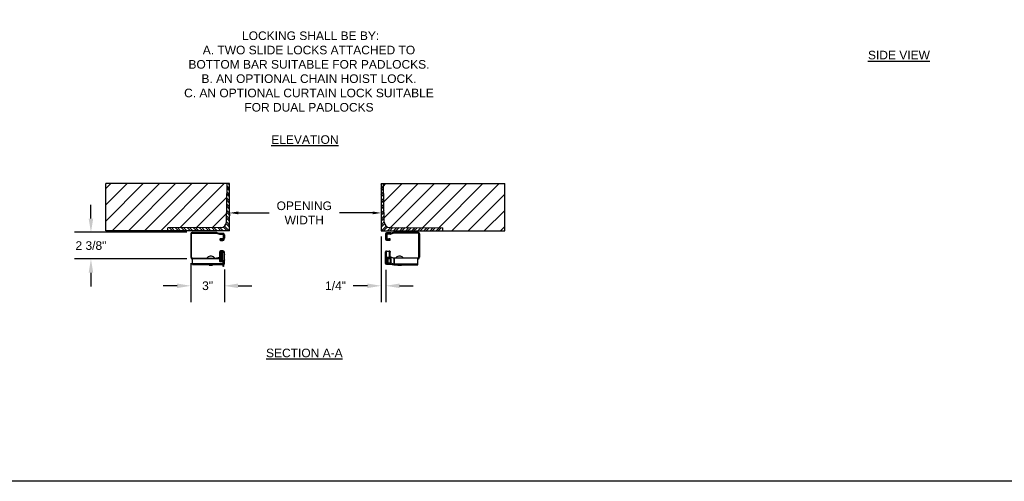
# Model space of a CAD drawing. Header units: inches. Extents: x 170 to 197.4, y 234.4 to 247.7.
# Tile 2 of 21: x 176.1 to 186.9, y 234.4 to 239.5. Entities that reach past the tile are written whole.
import ezdxf

# ---------------------------------------------------------------- set-up
doc = ezdxf.new("R2010")
doc.units = ezdxf.units.IN
doc.header["$LTSCALE"] = 0.25
doc.header["$MEASUREMENT"] = 0
doc.layers.add('780CD', color=7, linetype='Continuous')
doc.layers.add('ANNOTATIONS', color=1, linetype='Continuous')
doc.styles.add('ARIAL', font='arial.ttf', dxfattribs={"height": 0.09375})
doc.styles.get("Standard").update_dxf_attribs({"font": 'romans.shx'})
doc.dimstyles.new('DIMSTYLE_4', dxfattribs={"dimtxt": 0.0781, "dimasz": 0.15, "dimexe": 0.18, "dimexo": 0.0625, "dimgap": 0.09, "dimtad": 0, "dimtih": 1, "dimtoh": 1, "dimdec": 5, "dimlfac": 8, "dimzin": 4, "dimdsep": 46, "dimtxsty": 'Standard', "dimcen": 0.09, "dimadec": 0, "dimazin": 0, "dimtp": 0.03125, "dimtm": 0.03125, "dimtfac": 1, "dimtdec": 5, "dimtofl": 0, "dimtmove": 0, "dimatfit": 3, "dimfxl": 1, "dimtolj": 1, "dimtzin": 4, "dimarcsym": 0})
doc.dimstyles.new('DIMSTYLE_5', dxfattribs={"dimtxt": 0.0625, "dimasz": 0.15, "dimexe": 0.18, "dimexo": 0.0625, "dimgap": 0.09, "dimtad": 0, "dimtih": 1, "dimtoh": 1, "dimdec": 5, "dimlfac": 8, "dimzin": 4, "dimdsep": 46, "dimtxsty": 'Standard', "dimcen": 0.09, "dimadec": 0, "dimazin": 0, "dimtp": 0.03125, "dimtm": 0.03125, "dimtfac": 1, "dimtdec": 5, "dimtofl": 0, "dimtmove": 0, "dimatfit": 3, "dimfxl": 1, "dimtolj": 1, "dimtzin": 4, "dimarcsym": 0})
doc.dimstyles.new('STANDARD$0', dxfattribs={"dimtxt": 0.09375, "dimasz": 0.09375, "dimexe": 0.03125, "dimexo": 0.046875, "dimgap": 0.09, "dimtad": 0, "dimtih": 1, "dimtoh": 1, "dimdec": 4, "dimzin": 0, "dimdsep": 46, "dimtxsty": 'ARIAL', "dimcen": 0.09, "dimadec": 0, "dimazin": 0, "dimtfac": 1, "dimtdec": 4, "dimtofl": 0, "dimtmove": 0, "dimatfit": 1, "dimfxl": 1, "dimtolj": 1, "dimtzin": 0, "dimarcsym": 0})
pattern_1 = [(45, (-4.3017, -14.44342), (-0.08838835, 0.08838835), [])]

# ---------------------------------------------------------------- blocks, each defined once
blk = doc.blocks.new('*D1')
at = {"layer": 'ANNOTATIONS', "color": 0, "lineweight": -2, "transparency": 16777216}
for p, q in [((180.082, 237.12), (180.082, 236.402)), ((180.134, 236.756), (180.134, 236.402)), ((179.932, 236.582), (179.778, 236.582)), ((180.284, 236.582), (180.434, 236.582))]:
    blk.add_line(p, q, dxfattribs=at)
at = {"layer": 'ANNOTATIONS', "color": 0, "transparency": 16777216}
for points in [[(179.932, 236.607), (179.932, 236.557), (180.082, 236.582)], [(180.284, 236.607), (180.284, 236.557), (180.134, 236.582)]]:
    blk.add_solid(points, dxfattribs=at)
at = {"layer": 'defpoints', "color": 0, "transparency": 16777216}
for p in [(180.082, 237.183), (180.134, 236.819), (180.134, 236.582)]:
    blk.add_point(p, dxfattribs=at)
at = {"layer": 'ANNOTATIONS', "color": 0, "transparency": 16777216, "insert": (179.584, 236.582), "char_height": 0.0938, "attachment_point": 5, "style": 'ARIAL'}
blk.add_mtext('\\A1;1/4"', dxfattribs=at)
blk = doc.blocks.new('*D2')
at = {"layer": 'ANNOTATIONS', "color": 0, "lineweight": -2, "transparency": 16777216}
for p, q in [((176.911, 237.317), (176.911, 237.467)), ((177.958, 237.167), (176.731, 237.167)), ((177.958, 236.875), (176.731, 236.875)), ((176.911, 236.725), (176.911, 236.575))]:
    blk.add_line(p, q, dxfattribs=at)
at = {"layer": 'ANNOTATIONS', "color": 0, "transparency": 16777216}
for points in [[(176.886, 237.317), (176.936, 237.317), (176.911, 237.167)], [(176.886, 236.725), (176.936, 236.725), (176.911, 236.875)]]:
    blk.add_solid(points, dxfattribs=at)
at = {"layer": 'defpoints', "color": 0, "transparency": 16777216}
for p in [(178.021, 237.167), (176.911, 236.875), (178.021, 236.875)]:
    blk.add_point(p, dxfattribs=at)
at = {"layer": 'ANNOTATIONS', "color": 0, "transparency": 16777216, "insert": (176.911, 237.021), "char_height": 0.0938, "attachment_point": 5, "style": 'ARIAL'}
blk.add_mtext('\\A1;2 3/8"', dxfattribs=at)
blk = doc.blocks.new('*D3')
at = {"layer": 'ANNOTATIONS', "color": 0, "lineweight": -2, "transparency": 16777216}
for p, q in [((178.002, 236.831), (178.002, 236.402)), ((178.369, 236.762), (178.369, 236.402)), ((177.852, 236.582), (177.702, 236.582)), ((178.519, 236.582), (178.669, 236.582))]:
    blk.add_line(p, q, dxfattribs=at)
at = {"layer": 'ANNOTATIONS', "color": 0, "transparency": 16777216}
for points in [[(177.852, 236.607), (177.852, 236.557), (178.002, 236.582)], [(178.519, 236.607), (178.519, 236.557), (178.369, 236.582)]]:
    blk.add_solid(points, dxfattribs=at)
at = {"layer": 'defpoints', "color": 0, "transparency": 16777216}
for p in [(178.002, 236.893), (178.369, 236.824), (178.369, 236.582)]:
    blk.add_point(p, dxfattribs=at)
at = {"layer": 'ANNOTATIONS', "color": 0, "transparency": 16777216, "insert": (178.186, 236.582), "char_height": 0.0938, "attachment_point": 5, "style": 'ARIAL'}
blk.add_mtext('\\A1;3"', dxfattribs=at)
blk = doc.blocks.new('*D4')
at = {"layer": 'ANNOTATIONS', "color": 0, "lineweight": -2, "transparency": 16777216}
for p, q in [((178.426, 237.38), (178.426, 237.347)), ((178.52, 237.378), (178.858, 237.378)), ((179.988, 237.378), (179.627, 237.378)), ((180.082, 237.38), (180.082, 237.347))]:
    blk.add_line(p, q, dxfattribs=at)
at = {"layer": 'ANNOTATIONS', "color": 0, "transparency": 16777216}
for points in [[(178.52, 237.394), (178.52, 237.363), (178.426, 237.378)], [(179.988, 237.394), (179.988, 237.363), (180.082, 237.378)]]:
    blk.add_solid(points, dxfattribs=at)
at = {"layer": 'defpoints', "color": 0, "transparency": 16777216}
for p in [(178.426, 237.427), (180.082, 237.427), (180.082, 237.378)]:
    blk.add_point(p, dxfattribs=at)
at = {"layer": 'ANNOTATIONS', "color": 0, "transparency": 16777216, "insert": (179.242, 237.378), "char_height": 0.09375, "attachment_point": 5, "style": 'ARIAL'}
blk.add_mtext('\\A1;OPENING \\PWIDTH', dxfattribs=at)

msp = doc.modelspace()

# ---------------------------------------------------------------- hatches: boundary and pattern name
at = {"layer": '780CD'}
h = msp.add_hatch(dxfattribs=at)
h.set_pattern_fill('ANSI31', color=256, style=0)
h.set_pattern_definition(pattern_1)
h.paths.add_polyline_path([(177.07438, 237.69845), (177.07438, 237.18288), (177.75034, 237.18288), (177.75009, 237.2143), (178.33151, 237.21895, 0.40557336), (178.39102, 237.27765), (178.40011, 237.69845)])
h = msp.add_hatch(dxfattribs=at)
h.set_pattern_fill('ANSI31', color=256, style=0)
h.set_pattern_definition(pattern_1)
h.paths.add_polyline_path([(180.10786, 237.69845), (180.11695, 237.27765, 0.40557336), (180.17645, 237.21895), (180.75788, 237.2143), (180.75763, 237.18288), (181.43359, 237.18288), (181.43359, 237.69845)])

# ---------------------------------------------------------------- linework, layer by layer
for p, q in [((178.4263, 237.69845), (177.07438, 237.69845)), ((177.07438, 237.18288), (177.07438, 237.69845)), ((178.39102, 237.27765), (178.40011, 237.69845)), ((178.4263, 237.6851), (178.41296, 237.69845)), ((178.4263, 237.18288), (178.4263, 237.69845)), ((180.08166, 237.69845), (180.08166, 237.18288)), ((180.08166, 237.6851), (180.095, 237.69845)), ((180.08166, 237.69845), (181.43359, 237.69845)), ((180.11695, 237.27765), (180.10786, 237.69845)), ((181.43359, 237.18288), (181.43359, 237.69845)), ((178.4263, 237.57596), (178.39807, 237.60419)), ((178.4263, 237.61881), (178.39898, 237.64614)), ((178.4263, 237.64225), (178.39948, 237.66908)), ((180.08166, 237.64225), (180.10849, 237.66908)), ((180.08166, 237.61881), (180.10899, 237.64614)), ((180.08166, 237.57596), (180.10989, 237.60419)), ((178.4263, 237.48623), (178.39618, 237.51636)), ((178.4263, 237.50967), (178.39667, 237.5393)), ((178.4263, 237.55252), (178.39758, 237.58125)), ((180.08166, 237.55252), (180.11039, 237.58125)), ((180.08166, 237.50967), (180.11129, 237.5393)), ((180.08166, 237.48623), (180.11179, 237.51636)), ((178.4263, 237.35365), (178.39337, 237.38658)), ((178.4263, 237.37709), (178.39387, 237.40952)), ((178.4263, 237.41994), (178.39477, 237.45147)), ((178.4263, 237.44338), (178.39527, 237.47441)), ((180.08166, 237.44338), (180.1127, 237.47441)), ((180.08166, 237.41994), (180.11319, 237.45147)), ((180.08166, 237.37709), (180.1141, 237.40952)), ((180.08166, 237.35365), (180.11459, 237.38658)), ((178.4263, 237.2445), (178.39107, 237.27974)), ((178.4263, 237.28736), (178.39197, 237.32169)), ((178.4263, 237.31079), (178.39247, 237.34463)), ((180.08166, 237.31079), (180.1155, 237.34463)), ((180.08166, 237.28736), (180.116, 237.32169)), ((180.08166, 237.2445), (180.1169, 237.27974)), ((178.4263, 237.18288), (177.07438, 237.18288)), ((178.33151, 237.21895), (177.75009, 237.2143)), ((177.75034, 237.18288), (177.75009, 237.2143)), ((177.75872, 237.18288), (177.75027, 237.19133)), ((177.80158, 237.18288), (177.76999, 237.21446)), ((177.82501, 237.18288), (177.79325, 237.21465)), ((177.86787, 237.18288), (177.83576, 237.21499)), ((177.89131, 237.18288), (177.85901, 237.21517)), ((177.93416, 237.18288), (177.90153, 237.21551)), ((177.9576, 237.18288), (177.92478, 237.2157)), ((178.00045, 237.18288), (177.96729, 237.21604)), ((178.02389, 237.18288), (177.99054, 237.21623)), ((178.021, 237.16675), (178.021, 237.15737)), ((178.021, 237.16675), (178.28196, 237.16675)), ((178.021, 237.15737), (178.28196, 237.15737)), ((178.06674, 237.18288), (178.03306, 237.21657)), ((178.09018, 237.18288), (178.05631, 237.21675)), ((178.13303, 237.18288), (178.09882, 237.21709)), ((178.15647, 237.18288), (178.12207, 237.21728)), ((178.19932, 237.18288), (178.16459, 237.21762)), ((178.22276, 237.18288), (178.18784, 237.2178)), ((178.26562, 237.18288), (178.23035, 237.21814)), ((178.28905, 237.18288), (178.25361, 237.21833)), ((178.28196, 237.16675), (178.28196, 237.15737)), ((178.28758, 237.16589), (178.28477, 237.15694)), ((178.28477, 237.15694), (178.31448, 237.14761)), ((178.28758, 237.16589), (178.31729, 237.15656)), ((178.33191, 237.18288), (178.29612, 237.21867)), ((178.31729, 237.15656), (178.31448, 237.14761)), ((178.35534, 237.18288), (178.31937, 237.21885)), ((178.3201, 237.15612), (178.3201, 237.14675)), ((178.3201, 237.15612), (178.35069, 237.15612)), ((178.35069, 237.15612), (178.35069, 237.14675)), ((178.35506, 237.15425), (178.35506, 237.09848)), ((178.36006, 237.15425), (178.35506, 237.15425)), ((178.3982, 237.18288), (178.35647, 237.22461)), ((178.36006, 237.0995), (178.36006, 237.15425)), ((178.42164, 237.18288), (178.37064, 237.23388)), ((178.4263, 237.22107), (178.38781, 237.25956)), ((180.08166, 237.22107), (180.12015, 237.25956)), ((180.08166, 237.18288), (181.43359, 237.18288)), ((180.08633, 237.18288), (180.13733, 237.23388)), ((180.10977, 237.18288), (180.1515, 237.22461)), ((180.18944, 237.15975), (180.14006, 237.15975)), ((180.14006, 237.15475), (180.18944, 237.15475)), ((180.15262, 237.18288), (180.18859, 237.21885)), ((180.18441, 237.15612), (180.15381, 237.15612)), ((180.15381, 237.15612), (180.15381, 237.14675)), ((180.17606, 237.18288), (180.21185, 237.21867)), ((180.17645, 237.21895), (180.75788, 237.2143)), ((180.18441, 237.15612), (180.18441, 237.14675)), ((180.21692, 237.16589), (180.18722, 237.15656)), ((180.18722, 237.15656), (180.19003, 237.14761)), ((180.18944, 237.15475), (180.18944, 237.15975)), ((180.21973, 237.15694), (180.19003, 237.14761)), ((180.21692, 237.16589), (180.21973, 237.15694)), ((180.21891, 237.18288), (180.25436, 237.21833)), ((180.4835, 237.16675), (180.22254, 237.16675)), ((180.22254, 237.16675), (180.22254, 237.15737)), ((180.4835, 237.15737), (180.22254, 237.15737)), ((180.24235, 237.18288), (180.27761, 237.21814)), ((180.2852, 237.18288), (180.32013, 237.2178)), ((180.30864, 237.18288), (180.34338, 237.21762)), ((180.3515, 237.18288), (180.38589, 237.21728)), ((180.37493, 237.18288), (180.40914, 237.21709)), ((180.41779, 237.18288), (180.45166, 237.21675)), ((180.44122, 237.18288), (180.47491, 237.21657)), ((180.4835, 237.16675), (180.4835, 237.15737)), ((180.48408, 237.18288), (180.51742, 237.21623)), ((180.50752, 237.18288), (180.54068, 237.21604)), ((180.55037, 237.18288), (180.58319, 237.2157)), ((180.57381, 237.18288), (180.60644, 237.21551)), ((180.61666, 237.18288), (180.64896, 237.21517)), ((180.6401, 237.18288), (180.67221, 237.21499)), ((180.68295, 237.18288), (180.71472, 237.21465)), ((180.70639, 237.18288), (180.73797, 237.21446)), ((180.74924, 237.18288), (180.75769, 237.19133)), ((180.75763, 237.18288), (180.75788, 237.2143)), ((178.00225, 237.148), (178.00225, 236.8935)), ((178.00225, 237.148), (178.01163, 237.148)), ((178.01163, 236.8935), (178.01163, 237.148)), ((178.3201, 237.14675), (178.35069, 237.14675)), ((178.32236, 237.07975), (178.32423, 237.07975)), ((178.34963, 237.0935), (178.32457, 237.09569)), ((178.32686, 237.08475), (178.32686, 237.08975)), ((178.32686, 237.08975), (178.35031, 237.08975)), ((178.35756, 237.08475), (178.32686, 237.08475)), ((178.32798, 237.07975), (178.33282, 237.07975)), ((178.33194, 237.08475), (178.33194, 237.09412)), ((178.35069, 237.09412), (178.33194, 237.09412)), ((178.33657, 237.07975), (178.34141, 237.07975)), ((178.34516, 237.07975), (178.34999, 237.07975)), ((178.35069, 237.08475), (178.35069, 237.09412)), ((178.35374, 237.07975), (178.35756, 237.07975)), ((178.36944, 237.13737), (178.36006, 237.13737)), ((178.36944, 237.1035), (178.36006, 237.1035)), ((178.36944, 237.13737), (178.36944, 237.1035)), ((180.13006, 237.14975), (180.13006, 237.08975)), ((180.13506, 237.08975), (180.13506, 237.14975)), ((180.13506, 237.13737), (180.14444, 237.13737)), ((180.13506, 237.1035), (180.14444, 237.1035)), ((180.1735, 237.08475), (180.14006, 237.08475)), ((180.14006, 237.07975), (180.1735, 237.07975)), ((180.14444, 237.13737), (180.14444, 237.1035)), ((180.18441, 237.14675), (180.15381, 237.14675)), ((180.15381, 237.09412), (180.17256, 237.09412)), ((180.15381, 237.08475), (180.15381, 237.09412)), ((180.1735, 237.09662), (180.16631, 237.09662)), ((180.16631, 237.09662), (180.16631, 237.09162)), ((180.16631, 237.09162), (180.1735, 237.09162)), ((180.17256, 237.08475), (180.17256, 237.09412)), ((180.50225, 237.148), (180.49288, 237.148)), ((180.49288, 236.8935), (180.49288, 237.148)), ((180.50225, 237.148), (180.50225, 236.8935)), ((178.31811, 236.85152), (178.31811, 236.95425)), ((178.32236, 236.96175), (178.32236, 236.85801)), ((178.32236, 236.95051), (178.32423, 236.95051)), ((178.32437, 236.96247), (178.32423, 236.96175)), ((178.32423, 236.96175), (178.32423, 236.85801)), ((178.32704, 236.95192), (178.32798, 236.95051)), ((178.32798, 236.96175), (178.32798, 236.85801)), ((178.33282, 236.96175), (178.32798, 236.96175)), ((178.32798, 236.95051), (178.33282, 236.95051)), ((178.33282, 236.95675), (178.33194, 236.95675)), ((178.33296, 236.96247), (178.33282, 236.96175)), ((178.33282, 236.96175), (178.33282, 236.85801)), ((178.33282, 236.95051), (178.33376, 236.95192)), ((178.33376, 236.95192), (178.33563, 236.95192)), ((178.33563, 236.95192), (178.33657, 236.95051)), ((178.33657, 236.96175), (178.33657, 236.85801)), ((178.34141, 236.96175), (178.33657, 236.96175)), ((178.34141, 236.95675), (178.33657, 236.95675)), ((178.33657, 236.95051), (178.34141, 236.95051)), ((178.34155, 236.96247), (178.34141, 236.96175)), ((178.34141, 236.96175), (178.34141, 236.85801)), ((178.34141, 236.95051), (178.34234, 236.95192)), ((178.34234, 236.95192), (178.34422, 236.95192)), ((178.34422, 236.95192), (178.34516, 236.95051)), ((178.34516, 236.96175), (178.34516, 236.85801)), ((178.34999, 236.96175), (178.34516, 236.96175)), ((178.35069, 236.95675), (178.34516, 236.95675)), ((178.34516, 236.95051), (178.34999, 236.95051)), ((178.34999, 236.96175), (178.34999, 236.85801)), ((178.34999, 236.95051), (178.35115, 236.95201)), ((178.3536, 236.94989), (178.35947, 236.95037)), ((178.35374, 236.96175), (178.35373, 236.962)), ((178.35374, 236.86189), (178.35374, 236.96175)), ((178.35756, 236.96175), (178.35374, 236.96175)), ((178.35947, 236.95037), (178.36482, 236.94822)), ((178.36482, 236.94822), (178.36817, 236.94402)), ((178.36817, 236.95425), (178.36817, 236.85152)), ((178.36944, 236.938), (178.36817, 236.938)), ((178.36944, 236.8266), (178.36944, 236.938)), ((180.13006, 236.82655), (180.13006, 236.95175)), ((180.14006, 236.96175), (180.1735, 236.96175)), ((180.14006, 236.89416), (180.14006, 236.96175)), ((180.14006, 236.95887), (180.1735, 236.95887)), ((180.17006, 236.956), (180.17006, 236.96175)), ((180.1735, 236.89416), (180.1735, 236.95887)), ((180.18194, 236.88601), (180.18194, 236.95072)), ((178.00225, 236.8935), (178.01163, 236.8935)), ((178.021, 236.81351), (178.021, 236.88412)), ((178.021, 236.88412), (178.28196, 236.88412)), ((178.021, 236.88161), (178.31811, 236.88161)), ((178.2297, 236.90462), (178.21244, 236.90462)), ((178.28196, 236.8826), (178.28196, 236.88412)), ((178.28477, 236.88456), (178.31448, 236.89389)), ((178.2854, 236.88256), (178.28477, 236.88456)), ((178.30893, 236.88232), (178.31729, 236.88494)), ((178.31729, 236.88494), (178.31448, 236.89389)), ((178.32236, 236.85801), (178.32423, 236.85801)), ((178.34963, 236.8461), (178.32457, 236.84421)), ((178.32686, 236.85368), (178.32686, 236.84935)), ((178.35756, 236.85368), (178.32686, 236.85368)), ((178.32686, 236.84935), (178.35031, 236.84935)), ((178.32798, 236.85801), (178.33282, 236.85801)), ((178.33563, 236.85942), (178.33657, 236.85801)), ((178.33657, 236.85801), (178.34141, 236.85801)), ((178.34141, 236.85801), (178.34234, 236.85942)), ((178.34234, 236.85942), (178.34422, 236.85942)), ((178.34422, 236.85942), (178.34516, 236.85801)), ((178.34516, 236.85801), (178.34999, 236.85801)), ((178.35231, 236.84566), (178.34963, 236.8461)), ((178.34999, 236.85801), (178.35115, 236.85951)), ((178.35031, 236.85368), (178.35031, 236.84935)), ((178.35031, 236.84935), (178.35519, 236.84822)), ((178.35432, 236.84406), (178.35231, 236.84566)), ((178.35365, 236.85814), (178.3536, 236.85739)), ((178.3536, 236.85739), (178.35947, 236.85787)), ((178.35506, 236.84179), (178.35432, 236.84406)), ((178.35506, 236.79349), (178.35506, 236.8461)), ((178.35519, 236.84822), (178.35876, 236.84513)), ((178.35987, 236.8533), (178.35756, 236.85368)), ((178.35876, 236.84513), (178.36006, 236.84091)), ((178.35947, 236.85787), (178.36482, 236.85572)), ((178.36006, 236.85152), (178.36006, 236.79349)), ((178.36498, 236.84933), (178.36322, 236.85056)), ((178.36482, 236.85572), (178.36817, 236.85152)), ((178.36944, 236.86189), (178.36817, 236.86189)), ((178.36921, 236.92416), (178.36944, 236.92188)), ((180.13506, 236.88451), (180.13506, 236.82655)), ((180.14006, 236.89416), (180.1735, 236.89416)), ((180.1735, 236.88933), (180.14006, 236.88933)), ((180.14444, 236.83781), (180.14444, 236.87041)), ((180.15381, 236.88933), (180.15381, 236.88853)), ((180.17256, 236.88853), (180.15381, 236.88853)), ((180.15381, 236.87947), (180.17256, 236.87947)), ((180.15381, 236.87947), (180.15381, 236.82876)), ((180.16631, 236.87786), (180.16631, 236.87947)), ((180.1735, 236.87786), (180.16631, 236.87786)), ((180.17256, 236.87947), (180.17256, 236.88933)), ((180.17256, 236.88269), (180.1735, 236.88269)), ((180.1735, 236.88269), (180.1735, 236.88933)), ((180.18121, 236.88282), (180.18121, 236.82876)), ((180.18441, 236.89475), (180.18194, 236.89475)), ((180.18441, 236.89327), (180.18441, 236.89475)), ((180.22205, 236.8841), (180.1883, 236.89259)), ((180.1883, 236.89259), (180.1883, 236.82788)), ((180.1895, 236.89221), (180.19003, 236.89389)), ((180.21772, 236.88519), (180.19003, 236.89389)), ((180.22205, 236.8841), (180.22205, 236.81939)), ((180.4835, 236.88412), (180.22254, 236.88412)), ((180.4835, 236.8838), (180.22441, 236.8838)), ((180.22441, 236.8838), (180.22441, 236.8191)), ((180.29226, 236.90462), (180.275, 236.90462)), ((180.4835, 236.87475), (180.4835, 236.88412)), ((180.48356, 236.81004), (180.48356, 236.87475)), ((180.50225, 236.8935), (180.49288, 236.8935)), ((178.35431, 236.82162), (178.021, 236.82162)), ((178.021, 236.81351), (178.35431, 236.81351)), ((178.20154, 236.81351), (178.20154, 236.8085)), ((178.20154, 236.8085), (178.20404, 236.806)), ((178.20154, 236.8085), (178.2406, 236.8085)), ((178.20404, 236.806), (178.2381, 236.806)), ((178.2406, 236.8085), (178.2381, 236.806)), ((178.2406, 236.81351), (178.2406, 236.8085)), ((178.36006, 236.79349), (178.35506, 236.79349)), ((178.36944, 236.8266), (178.36006, 236.8266)), ((180.14006, 236.82172), (180.14006, 236.82564)), ((180.14006, 236.82172), (180.14531, 236.82172)), ((180.18944, 236.81689), (180.14006, 236.81689)), ((180.18121, 236.82876), (180.15381, 236.82876)), ((180.15381, 236.8197), (180.18121, 236.8197)), ((180.18594, 236.81912), (180.21969, 236.81063)), ((180.22205, 236.81939), (180.1883, 236.82788)), ((180.18944, 236.81824), (180.18944, 236.81689)), ((180.48356, 236.8191), (180.22441, 236.8191)), ((180.22441, 236.81004), (180.48356, 236.81004)), ((180.2641, 236.81004), (180.2641, 236.8085)), ((180.2641, 236.8085), (180.30316, 236.8085)), ((180.2641, 236.8085), (180.2666, 236.806)), ((180.2666, 236.806), (180.30066, 236.806)), ((180.30316, 236.8085), (180.30066, 236.806)), ((180.30316, 236.81004), (180.30316, 236.8085))]:
    msp.add_line(p, q, dxfattribs=at)
for points in [[(178.31811, 236.94402), (178.31839, 236.9459), (178.32236, 236.95051)], [(178.32423, 236.95051), (178.32517, 236.95192), (178.32704, 236.95192)], [(178.35115, 236.95201), (178.3532, 236.95166), (178.35374, 236.95051)], [(180.13031, 236.95136), (180.13106, 236.95341), (180.13224, 236.95523), (180.13383, 236.95676), (180.13572, 236.95791), (180.13784, 236.95863), (180.14006, 236.95887)], [(180.1735, 236.95887), (180.17526, 236.95869), (180.17693, 236.95816), (180.17846, 236.95731), (180.17977, 236.95617), (180.18081, 236.95479), (180.18153, 236.95324), (180.18189, 236.95157), (180.18194, 236.95072)], [(178.31817, 236.85156), (178.31839, 236.8534), (178.32236, 236.85801)], [(178.32457, 236.84421), (178.3193, 236.84771), (178.31817, 236.85156)], [(178.32423, 236.85801), (178.32517, 236.85942), (178.32704, 236.85942), (178.32798, 236.85801)], [(178.33282, 236.85801), (178.33376, 236.85942), (178.33563, 236.85942)], [(178.35115, 236.85951), (178.3532, 236.85916), (178.35365, 236.85814)], [(178.36322, 236.85056), (178.36185, 236.85221), (178.35987, 236.8533)], [(178.36817, 236.85152), (178.36719, 236.84975), (178.36498, 236.84933)], [(178.36817, 236.86704), (178.36853, 236.86637), (178.36921, 236.86417), (178.36944, 236.86189)], [(180.13572, 236.89321), (180.13383, 236.89206), (180.13224, 236.89052), (180.13106, 236.8887), (180.13031, 236.88665), (180.13006, 236.88451)], [(180.13506, 236.88451), (180.13523, 236.88576), (180.13573, 236.88692), (180.13653, 236.88792), (180.13756, 236.88869), (180.13877, 236.88917), (180.14006, 236.88933)], [(180.15381, 236.88853), (180.14964, 236.88807), (180.14568, 236.88673), (180.14212, 236.88457), (180.13915, 236.88171), (180.13692, 236.87827), (180.13553, 236.87444), (180.13506, 236.87041)], [(180.13506, 236.83781), (180.13553, 236.83378), (180.13692, 236.82996), (180.13915, 236.82652), (180.14212, 236.82365), (180.14568, 236.8215), (180.14964, 236.82016), (180.15381, 236.8197)], [(180.14006, 236.89416), (180.13784, 236.89392), (180.13572, 236.89321)], [(180.14444, 236.87041), (180.1449, 236.87321), (180.14623, 236.87574), (180.1483, 236.87774), (180.15092, 236.87903), (180.15381, 236.87947)], [(180.15381, 236.82876), (180.15092, 236.8292), (180.1483, 236.83049), (180.14623, 236.83249), (180.1449, 236.83502), (180.14444, 236.83781)], [(180.1735, 236.89416), (180.17526, 236.89399), (180.17693, 236.89346), (180.17846, 236.89261), (180.17977, 236.89147), (180.18081, 236.89009), (180.18153, 236.88853), (180.18189, 236.88687), (180.18194, 236.88601)], [(180.17694, 236.88601), (180.17682, 236.88687), (180.17648, 236.88767), (180.17593, 236.88836), (180.17522, 236.88889), (180.17439, 236.88922), (180.1735, 236.88933)], [(180.1735, 236.88269), (180.17439, 236.88281), (180.17522, 236.88314), (180.17593, 236.88367), (180.17648, 236.88435), (180.17682, 236.88515), (180.17694, 236.88601)], [(180.18194, 236.88601), (180.18189, 236.88516), (180.18153, 236.8835), (180.18081, 236.88194), (180.17977, 236.88056), (180.17846, 236.87942), (180.17693, 236.87857), (180.17526, 236.87804), (180.1735, 236.87786)], [(180.1883, 236.89259), (180.18597, 236.89307), (180.1836, 236.89337), (180.18194, 236.89343)], [(180.22441, 236.8838), (180.22362, 236.88384), (180.22283, 236.88394), (180.22205, 236.8841)], [(178.36944, 236.8266), (178.36921, 236.82433), (178.36853, 236.82212), (178.36741, 236.82005), (178.3659, 236.81818), (178.36404, 236.81657), (178.36188, 236.81526), (178.36006, 236.81453)], [(180.13006, 236.82655), (180.13031, 236.8244), (180.13106, 236.82235), (180.13224, 236.82053), (180.13383, 236.81899), (180.13572, 236.81785), (180.13784, 236.81713), (180.14006, 236.81689)], [(180.14006, 236.82172), (180.13877, 236.82188), (180.13756, 236.82237), (180.13653, 236.82313), (180.13573, 236.82413), (180.13523, 236.8253), (180.13506, 236.82655)], [(180.1883, 236.82788), (180.18597, 236.82837), (180.1836, 236.82866), (180.18121, 236.82876)], [(180.18121, 236.8197), (180.1828, 236.81964), (180.18438, 236.81944), (180.18594, 236.81912)], [(180.21969, 236.81063), (180.22125, 236.81031), (180.22282, 236.81011), (180.22441, 236.81004)], [(180.22441, 236.8191), (180.22362, 236.81913), (180.22283, 236.81923), (180.22205, 236.81939)]]:
    msp.add_lwpolyline(points, dxfattribs=at)
for centre, radius, start, end in [((178.33103, 237.27895), 0.06, 270.45776, 358.762415), ((180.17693, 237.27895), 0.06, 181.237585, 269.54224), ((178.021, 237.148), 0.01875, 90, 180), ((178.021, 237.148), 0.00937, 90, 180), ((178.28196, 237.148), 0.01875, 72.557988, 90), ((178.28196, 237.148), 0.00937, 72.557988, 90), ((178.3201, 237.1655), 0.00937, 252.557988, 270), ((178.35069, 237.13737), 0.01875, 0, 90), ((180.14006, 237.14975), 0.01, 90, 180), ((180.15381, 237.13737), 0.01875, 90, 180), ((180.14006, 237.14975), 0.005, 90, 180), ((180.18441, 237.1655), 0.00937, 270, 287.442012), ((180.22254, 237.148), 0.01875, 90, 107.442012), ((180.22254, 237.148), 0.00937, 90, 107.442012), ((180.4835, 237.148), 0.01875, 0, 90), ((180.4835, 237.148), 0.00937, 0, 90), ((178.3201, 237.1655), 0.01875, 252.557988, 270), ((178.32686, 237.08725), 0.00875, 105.229647, 238.997281), ((178.32611, 237.07975), 0.00187, 180, 0), ((178.33469, 237.07975), 0.00187, 180, 0), ((178.34328, 237.07975), 0.00187, 180, 0), ((178.35006, 237.09848), 0.005, 265, 0), ((178.35187, 237.07975), 0.00187, 180, 0), ((178.35031, 237.0995), 0.00975, 270, 0), ((178.35069, 237.13737), 0.00937, 0, 90), ((178.35069, 237.1035), 0.00937, 270, 0), ((178.35069, 237.1035), 0.01875, 270, 0), ((178.35756, 237.091), 0.00625, 270, 334.9159), ((178.35756, 237.091), 0.01125, 270, 340.528779), ((178.36558, 237.08725), 0.0026, 0, 154.9159), ((180.14006, 237.08975), 0.01, 180, 270), ((180.15381, 237.1035), 0.01875, 180, 270), ((180.14006, 237.08975), 0.005, 180, 270), ((180.15381, 237.13737), 0.00937, 90, 180), ((180.15381, 237.1035), 0.00937, 180, 270), ((180.1735, 237.08819), 0.00844, 270, 90), ((180.1735, 237.08819), 0.00344, 270, 90), ((180.18441, 237.1655), 0.01875, 270, 287.442012), ((178.32686, 236.95425), 0.00875, 121.002719, 221.330568), ((178.32611, 236.96175), 0.00187, 0, 180), ((178.33469, 236.96175), 0.00187, 0, 180), ((178.34328, 236.96175), 0.00187, 0, 180), ((178.35187, 236.96175), 0.00187, 0, 180), ((178.35756, 236.9505), 0.01125, 19.471221, 110.630273), ((178.35069, 236.938), 0.01875, 0, 20.800329), ((180.14006, 236.95175), 0.01, 90, 180), ((180.17006, 236.94987), 0.01188, 22.418005, 90), ((180.1735, 236.95331), 0.00844, 342, 90), ((178.021, 236.8935), 0.01875, 180, 270), ((178.021, 236.8935), 0.00937, 180, 270), ((178.21244, 236.86556), 0.03906, 90, 151.622322), ((178.2297, 236.86556), 0.03906, 28.377678, 90), ((178.28196, 236.8935), 0.00937, 270, 287.442012), ((178.3201, 236.876), 0.01875, 96.068719, 107.442012), ((178.3201, 236.876), 0.00937, 102.209699, 107.442012), ((180.18441, 236.876), 0.01875, 72.557988, 90), ((180.22254, 236.8935), 0.00937, 267.029642, 270), ((180.275, 236.86556), 0.03906, 90, 151.622322), ((180.29226, 236.86556), 0.03906, 28.377678, 90), ((180.4835, 236.8935), 0.00937, 270, 0), ((180.4835, 236.8935), 0.01875, 270, 0)]:
    msp.add_arc(centre, radius, start, end, dxfattribs=at)
for points in [[(178.28196, 236.8826), (178.30893, 236.88232)], [(178.30893, 236.88232), (178.31112, 236.88229), (178.31811, 236.88222)]]:
    msp.add_spline(points, degree=3, dxfattribs=at)
at = {"layer": 'defpoints'}
msp.add_lwpolyline([(189.05875, 234.44685), (169.99189, 234.44685), (169.99189, 247.18196), (189.05875, 247.18196)], close=True, dxfattribs=at)

# ---------------------------------------------------------------- texts
at = {"layer": 'ANNOTATIONS', "char_height": 0.09375, "attachment_point": 2, "style": 'ARIAL'}
for s, insert, width in [(' LOCKING SHALL BE BY:\\PA. TWO SLIDE LOCKS ATTACHED TO BOTTOM BAR SUITABLE FOR PADLOCKS.\\PB. AN OPTIONAL CHAIN HOIST LOCK.\\PC. AN OPTIONAL CURTAIN LOCK SUITABLE FOR DUAL PADLOCKS', (179.29366, 239.36038), 2.8261509), ('{\\LSIDE VIEW}', (185.74118, 239.1495), 1.3823677), ('{\\LELEVATION}', (179.24914, 238.22639), 3.0834986), ('{\\LSECTION A-A}', (179.24323, 235.89546), 1.3823677)]:
    msp.add_mtext(s, dxfattribs=dict(at, insert=insert, width=width))

# ---------------------------------------------------------------- dimensions: what is measured, and where the dimension line sits
at = {"layer": 'ANNOTATIONS'}
dim = msp.add_linear_dim(base=(180.08166, 237.37845), p1=(178.4263, 237.42667), p2=(180.08166, 237.42667), text='OPENING \\PWIDTH', dimstyle='STANDARD$0', dxfattribs=at)
dim.commit()
dim.dimension.update_dxf_attribs({"geometry": '*D4', "text_midpoint": (179.24232, 237.37845), "dimtype": 160})
dim = msp.add_linear_dim(base=(176.91149, 236.87475), p1=(178.021, 237.16675), p2=(178.021, 236.87475), angle=270, text='2 3/8"', dimstyle='DIMSTYLE_5', override={"dimtxt": 0.08, "dimdec": 3, "dimlunit": 4, "dimtxsty": 'ARIAL'}, dxfattribs=at)
dim.commit()
dim.dimension.update_dxf_attribs({"geometry": '*D2', "text_midpoint": (176.91149, 237.02075), "dimtype": 160})
dim = msp.add_linear_dim(base=(180.13383, 236.58197), p1=(180.08166, 237.18288), p2=(180.13383, 236.81899), text='1/4"', dimstyle='DIMSTYLE_4', override={"dimtxt": 0.08, "dimdec": 1, "dimlunit": 4, "dimtxsty": 'ARIAL'}, dxfattribs=at)
dim.commit()
dim.dimension.update_dxf_attribs({"geometry": '*D1', "text_midpoint": (179.58401, 236.58197), "dimtype": 160})
dim = msp.add_linear_dim(base=(178.36921, 236.58197), p1=(178.00225, 236.8935), p2=(178.36921, 236.82433), dimstyle='DIMSTYLE_5', override={"dimtxt": 0.08, "dimdec": 1, "dimlunit": 4, "dimtxsty": 'ARIAL'}, dxfattribs=at)
dim.commit()
dim.dimension.update_dxf_attribs({"geometry": '*D3', "text_midpoint": (178.18573, 236.58197), "dimtype": 160})

doc.saveas('drawing.dxf')
